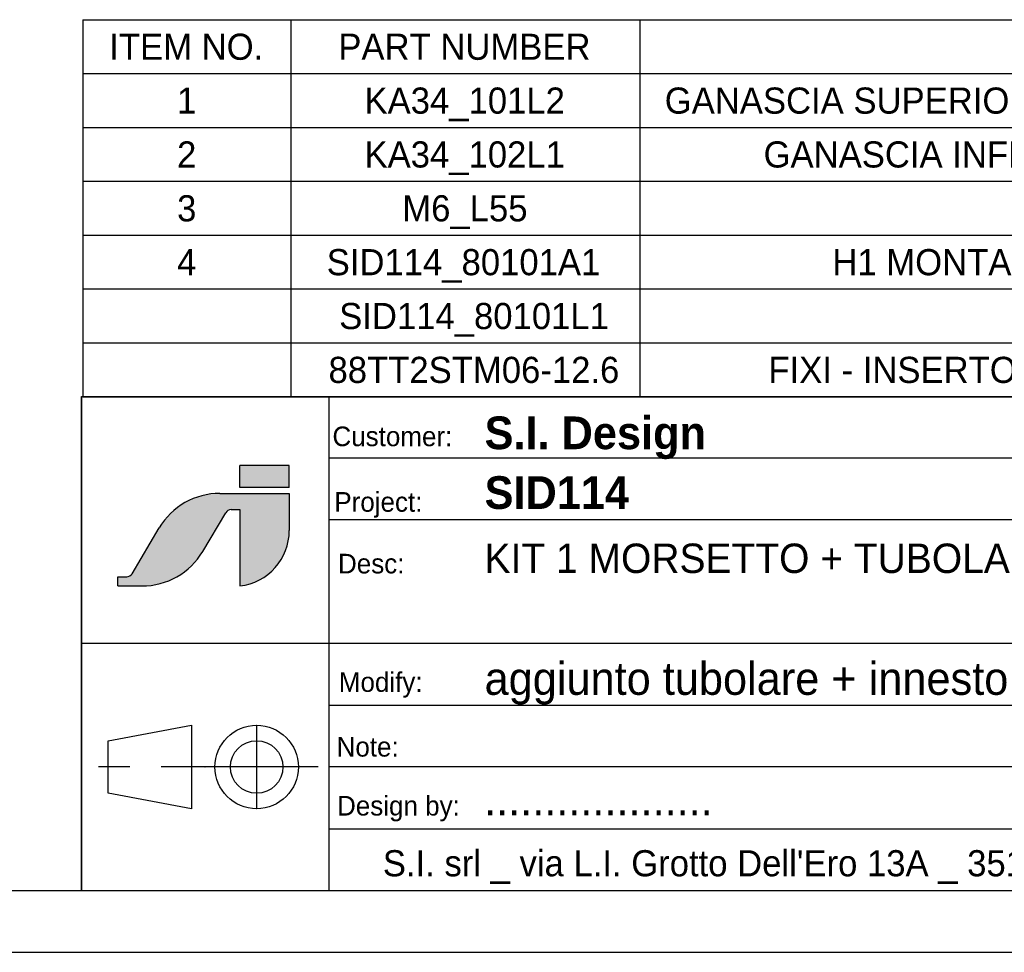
# Model space of a CAD drawing. Header units: millimetres. Extents: x 0 to 420, y 0 to 297.
# Tile 2 of 3: x 210 to 290, y 0 to 75. Entities that reach past the tile are written whole.
import ezdxf
from ezdxf.enums import TextEntityAlignment as Align

# ---------------------------------------------------------------- set-up
doc = ezdxf.new("R2010")
doc.units = ezdxf.units.MM
doc.header["$PDSIZE"] = -1
doc.linetypes.add('CENTERX2', pattern=[20.319999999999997, 12.7, -2.54, 2.54, -2.54])
for name, color, linetype in [('ASSI', 6, 'CENTERX2'), ('DISTINTA', 8, 'Continuous'), ('RIEMPIMENTO', 8, 'Continuous'), ('SCHIZZO', 1, 'Continuous'), ('TESTO', 253, 'Continuous')]:
    doc.layers.add(name, color=color, linetype=linetype)
doc.styles.add('SLDTEXTSTYLE0', font='ARIAL.TTF', dxfattribs={"width": 0.948})
doc.styles.add('SLDTEXTSTYLE1', font='ARIALBD.TTF', dxfattribs={"width": 0.948})
doc.styles.add('SLDTEXTSTYLE2', font='ARIALN.TTF', dxfattribs={"width": 0.87})
doc.styles.get("Standard").update_dxf_attribs({"font": 'ARIAL.TTF'})

# ---------------------------------------------------------------- blocks, each defined once
blk = doc.blocks.new('SW_NOTE_0')
at = {"layer": 'TESTO', "color": 0, "insert": (61.68098958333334, 2.728526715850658), "char_height": 2.116666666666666, "attachment_point": 2, "style": 'SLDTEXTSTYLE0'}
blk.add_mtext("S.I. srl _ via L.I. Grotto Dell'Ero 13A _ 35128 Padova ITALIA _ tel 049 8025322  _ www.sidesign.it", dxfattribs=at)
blk = doc.blocks.new('SW_NOTE_0_1')
at = {"layer": 'TESTO', "color": 0, "insert": (0, 3.410658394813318), "char_height": 2.645833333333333, "attachment_point": 1, "style": 'SLDTEXTSTYLE0'}
blk.add_mtext('...................', dxfattribs=at)
blk = doc.blocks.new('SW_NOTE_0_2')
at = {"layer": 'TESTO', "color": 0, "insert": (0, 2.046395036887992), "char_height": 1.5875, "attachment_point": 1, "style": 'SLDTEXTSTYLE0'}
blk.add_mtext('Design by: ', dxfattribs=at)
blk = doc.blocks.new('SW_NOTE_0_3')
at = {"layer": 'TESTO', "color": 0, "insert": (0, 2.046395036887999), "char_height": 1.5875, "attachment_point": 1, "style": 'SLDTEXTSTYLE0'}
blk.add_mtext('Note: ', dxfattribs=at)
blk = doc.blocks.new('SW_NOTE_0_4')
at = {"layer": 'TESTO', "color": 0, "insert": (0, 2.046395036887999), "char_height": 1.5875, "attachment_point": 1, "style": 'SLDTEXTSTYLE0'}
blk.add_mtext('Producer \\\\ Customer code:', dxfattribs=at)
blk = doc.blocks.new('SW_NOTE_0_5')
at = {"layer": 'TESTO', "color": 0, "insert": (0, 2.046395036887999), "char_height": 1.5875, "attachment_point": 1, "style": 'SLDTEXTSTYLE0'}
blk.add_mtext('Code: ', dxfattribs=at)
blk = doc.blocks.new('SW_NOTE_0_6')
at = {"layer": 'TESTO', "color": 0, "insert": (0, 2.046395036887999), "char_height": 1.5875, "attachment_point": 1, "style": 'SLDTEXTSTYLE0'}
blk.add_mtext('Producer:', dxfattribs=at)
blk = doc.blocks.new('SW_NOTE_0_7')
at = {"layer": 'TESTO', "color": 0, "insert": (0, 2.046395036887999), "char_height": 1.5875, "attachment_point": 1, "style": 'SLDTEXTSTYLE0'}
blk.add_mtext('Rev.', dxfattribs=at)
blk = doc.blocks.new('SW_NOTE_0_8')
at = {"layer": 'TESTO', "color": 0, "insert": (0, 2.046395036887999), "char_height": 1.5875, "attachment_point": 1, "style": 'SLDTEXTSTYLE0'}
blk.add_mtext('Customer:', dxfattribs=at)
blk = doc.blocks.new('SW_NOTE_0_9')
at = {"layer": 'TESTO', "color": 0, "insert": (0, 2.046395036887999), "char_height": 1.5875, "attachment_point": 1, "style": 'SLDTEXTSTYLE0'}
blk.add_mtext('Modify:', dxfattribs=at)
blk = doc.blocks.new('SW_NOTE_0_10')
at = {"layer": 'TESTO', "color": 0, "insert": (0, 2.046395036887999), "char_height": 1.5875, "attachment_point": 1, "style": 'SLDTEXTSTYLE0'}
blk.add_mtext('Desc:', dxfattribs=at)
blk = doc.blocks.new('SW_NOTE_0_11')
at = {"layer": 'TESTO', "color": 0, "insert": (0, 2.046395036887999), "char_height": 1.5875, "attachment_point": 1, "style": 'SLDTEXTSTYLE0'}
blk.add_mtext('Project:', dxfattribs=at)
blk = doc.blocks.new('SW_NOTE_0_12')
at = {"layer": 'TESTO', "color": 0, "insert": (0, 2.046395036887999), "char_height": 1.5875, "attachment_point": 1, "style": 'SLDTEXTSTYLE0'}
blk.add_mtext('Date Rev.', dxfattribs=at)
blk = doc.blocks.new('SW_NOTE_0_13')
at = {"layer": 'TESTO', "color": 0, "insert": (0, 2.046395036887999), "char_height": 1.5875, "attachment_point": 1, "style": 'SLDTEXTSTYLE0'}
blk.add_mtext('Date Prev. Rev.', dxfattribs=at)
blk = doc.blocks.new('SW_NOTE_0_14')
at = {"layer": 'TESTO', "color": 0, "insert": (0, 2.046395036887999), "char_height": 1.5875, "attachment_point": 1, "style": 'SLDTEXTSTYLE0'}
blk.add_mtext('Material: ', dxfattribs=at)
blk = doc.blocks.new('SW_NOTE_0_15')
at = {"layer": 'TESTO', "color": 0, "insert": (0, 2.046395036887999), "char_height": 1.5875, "attachment_point": 1, "style": 'SLDTEXTSTYLE0'}
blk.add_mtext('Weight:', dxfattribs=at)
blk = doc.blocks.new('SW_NOTE_0_16')
at = {"layer": 'TESTO', "color": 0, "insert": (0, 2.046395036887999), "char_height": 1.5875, "attachment_point": 1, "style": 'SLDTEXTSTYLE0'}
blk.add_mtext('kg', dxfattribs=at)
blk = doc.blocks.new('LOGO SI DESIGN')
at = {"layer": 'RIEMPIMENTO'}
blk.add_hatch(color=256, dxfattribs=at).paths.add_polyline_path([(16.80356024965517, 23.09521656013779), (16.80356024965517, 24.88501101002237), (20.80356024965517, 24.88501101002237), (20.80356024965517, 23.09521656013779)], flags=0)
h = blk.add_hatch(color=256, dxfattribs=at)
edge = h.paths.add_edge_path(flags=0)
edge.add_arc((16.27231024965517, 19.63247835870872), 4.531249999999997, 276.7329213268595, 360, ccw=False)
edge.add_line((16.80356024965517, 15.13247835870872), (16.80356024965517, 21.31202680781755))
edge.add_line((16.80356024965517, 21.31202680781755), (16.08846228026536, 21.31202680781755))
edge.add_arc((16.08846228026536, 20.81202680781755), 0.5000000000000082, 90, 149.3493320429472)
edge.add_line((15.65831651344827, 21.06692800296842), (13.80356140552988, 17.93702875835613))
edge.add_arc((8.881605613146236, 20.85374330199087), 5.721264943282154, 270.00000000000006, 329.3493320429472, ccw=False)
edge.add_line((8.881605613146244, 15.13247835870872), (6.93646344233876, 15.13247835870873))
edge.add_line((6.93646344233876, 15.13247835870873), (6.936463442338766, 15.88247835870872))
edge.add_line((6.936463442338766, 15.88247835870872), (7.651561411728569, 15.88247835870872))
edge.add_arc((7.651561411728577, 16.38247835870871), 0.4999999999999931, 269.9999999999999, 329.3493320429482)
edge.add_line((8.081707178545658, 16.12757716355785), (10.27450764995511, 19.82792795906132))
edge.add_arc((15.19646344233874, 16.91121341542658), 5.721264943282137, 89.99999999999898, 149.3493320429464, ccw=False)
edge.add_line((15.19646344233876, 22.63247835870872), (20.80356024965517, 22.63247835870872))
edge.add_line((20.80356024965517, 22.63247835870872), (20.80356024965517, 19.63247835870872))
for p, q in [((20.80356024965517, 24.88501101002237), (16.80356024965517, 24.88501101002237)), ((16.80356024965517, 23.09521656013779), (16.80356024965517, 24.88501101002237)), ((20.80356024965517, 23.09521656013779), (20.80356024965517, 24.88501101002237)), ((15.19646344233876, 22.63247835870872), (20.80356024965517, 22.63247835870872)), ((20.80356024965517, 23.09521656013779), (16.80356024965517, 23.09521656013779)), ((20.80356024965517, 22.63247835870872), (20.80356024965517, 19.63247835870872)), ((13.80356140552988, 17.93702875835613), (15.65831651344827, 21.06692800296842)), ((16.08846228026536, 21.31202680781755), (16.80356024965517, 21.31202680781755)), ((16.80356024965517, 21.31202680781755), (16.80356024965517, 15.13247835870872)), ((8.081707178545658, 16.12757716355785), (10.27450764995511, 19.82792795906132)), ((6.93646344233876, 15.13247835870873), (6.936463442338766, 15.88247835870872)), ((6.936463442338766, 15.88247835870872), (7.651561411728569, 15.88247835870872)), ((6.93646344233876, 15.13247835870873), (8.881605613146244, 15.13247835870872))]:
    blk.add_line(p, q)
for centre, radius, start, end in [((15.19646344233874, 16.91121341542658), 5.721264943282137, 89.9999999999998, 149.3493320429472), ((16.08846228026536, 20.81202680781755), 0.5000000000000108, 90, 149.3493320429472), ((16.27231024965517, 19.63247835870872), 4.531249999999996, 276.7329213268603, 0), ((8.881605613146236, 20.85374330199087), 5.721264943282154, 270.0000000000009, 329.349332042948), ((7.651561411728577, 16.38247835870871), 0.4999999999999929, 269.9999999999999, 329.3493320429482)]:
    blk.add_arc(centre, radius, start, end)
blk = doc.blocks.new('CARTIGLIO DISEGNI ESECUTIVI 2019')
at = {"lineweight": 25}
for p, q in [((394.9244318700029, 93.8778691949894), (594.9244318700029, 93.87786919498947)), ((394.9244318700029, 93.8778691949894), (394.9244318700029, 53.87786919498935)), ((414.9244318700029, 93.87786919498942), (414.9244318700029, 53.87786919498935)), ((496.9244318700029, 93.87786919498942), (496.9244318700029, 83.87786919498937)), ((541.9244318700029, 53.87786919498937), (541.9244318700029, 93.87786919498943)), ((594.9244318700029, 93.87786919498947), (594.9244318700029, 53.87786919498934)), ((496.9244318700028, 88.8778691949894), (414.9244318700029, 88.87786919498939)), ((496.9244318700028, 88.8778691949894), (541.9244318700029, 88.8778691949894)), ((496.9244318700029, 83.87786919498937), (414.9244318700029, 83.87786919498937)), ((496.9244318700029, 83.87786919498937), (594.9244318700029, 83.87786919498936)), ((541.9244318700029, 78.87786919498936), (594.9244318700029, 78.87786919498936)), ((516.9244318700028, 73.87786919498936), (516.9244318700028, 63.87786919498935)), ((531.9244318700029, 73.87786919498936), (531.9244318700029, 63.87786919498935)), ((541.9244318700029, 73.87786919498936), (594.9244318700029, 73.87786919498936)), ((414.9244318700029, 68.87786919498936), (516.9244318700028, 68.87786919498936)), ((541.9244318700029, 68.87786919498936), (594.9244318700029, 68.87786919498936)), ((541.9244318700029, 63.87786919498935), (414.9244318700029, 63.87786919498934)), ((414.9244318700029, 58.87786919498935), (594.9244318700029, 58.87786919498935)), ((394.9244318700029, 53.87786919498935), (594.9244318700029, 53.87786919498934))]:
    blk.add_line(p, q, dxfattribs=at)
for p, q in [((584.9244318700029, 93.87786919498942), (584.9244318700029, 83.87786919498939)), ((531.9244318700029, 83.87786919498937), (531.9244318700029, 88.8778691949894)), ((414.9244318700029, 73.87786919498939), (394.9244318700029, 73.87786919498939)), ((541.9244318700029, 73.87786919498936), (414.9244318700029, 73.87786919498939)), ((397.0918345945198, 66.00372572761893), (403.8090417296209, 67.25372572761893)), ((403.8090417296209, 67.25372572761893), (403.8090417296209, 60.50201266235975)), ((397.0918345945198, 61.75201266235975), (397.0918345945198, 66.00372572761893)), ((403.8090417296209, 60.50201266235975), (397.0918345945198, 61.75201266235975))]:
    blk.add_line(p, q)
for radius in [3.3758565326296, 2.125856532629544]:
    blk.add_circle((409.0918345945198, 63.87786919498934), radius)
at = {"color": 7, "linetype": 'Continuous', "lineweight": 0}
for p in [(409.0918345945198, 67.25372572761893), (409.0918345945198, 66.00372572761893), (403.8090417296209, 63.87786919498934), (404.9230805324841, 63.87786919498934), (405.7159780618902, 63.87786919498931), (409.0918345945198, 61.75201266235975), (409.0918345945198, 60.50201266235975)]:
    blk.add_point(p, dxfattribs=at)
at = {"layer": 'ASSI'}
for p, q in [((409.0918345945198, 67.23701740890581), (409.0918345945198, 60.51872098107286)), ((414.0815248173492, 63.87786919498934), (395.7646362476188, 63.87786919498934))]:
    blk.add_line(p, q, dxfattribs=at)
at = {"color": 7, "linetype": 'Continuous'}
blk.add_blockref('LOGO SI DESIGN', (390.9297516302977, 63.39484522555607), dxfattribs=at)
at = {"layer": 'TESTO'}
for name, p in [('SW_NOTE_0_5', (542.6541095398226, 90.68632080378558)), ('SW_NOTE_0_7', (585.1624417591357, 90.68632080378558)), ('SW_NOTE_0_14', (497.9646576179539, 89.43653072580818)), ('SW_NOTE_0_8', (415.2241502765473, 89.38573097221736)), ('SW_NOTE_0_16', (535.9770077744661, 85.4463424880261)), ('SW_NOTE_0_11', (415.3754858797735, 84.0789745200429)), ('SW_NOTE_0_15', (497.9388037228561, 84.4645142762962)), ('SW_NOTE_0_12', (542.6541095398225, 79.8687903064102)), ('SW_NOTE_0_10', (415.6749791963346, 79.08592667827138)), ('SW_NOTE_0_13', (542.6541095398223, 74.49127969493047)), ('SW_NOTE_0_9', (415.7396548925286, 69.5015610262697)), ('SW_NOTE_0_6', (542.6541095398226, 69.34903746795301)), ('SW_NOTE_0_4', (542.6541095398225, 65.90153727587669)), ('SW_NOTE_0_3', (415.557570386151, 64.26045269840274)), ('SW_NOTE_0_2', (415.59629447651, 59.48946681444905)), ('SW_NOTE_0_1', (427.4914298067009, 59.18960568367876)), ('SW_NOTE_0', (418.1821100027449, 54.41727530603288))]:
    blk.add_blockref(name, p, dxfattribs=at)
at = {"layer": 'TESTO', "color": 5}
for tag, height, style, width, p in [('AUTOATTR11', 2.38125, 'SLDTEXTSTYLE1', 0.948, (427.5301538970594, 92.23042763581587)), ('AUTOATTR4', 2.116666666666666, 'SLDTEXTSTYLE1', 0.948, (510.7227404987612, 91.99748794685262)), ('AUTOATTR10', 2.38125, 'SLDTEXTSTYLE1', 0.948, (427.5301538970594, 86.92367141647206)), ('AUTOATTR3', 2.116666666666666, 'SLDTEXTSTYLE1', 0.948, (510.7227404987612, 87.0431105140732)), ('AUTOATTR9', 2.38125, 'SLDTEXTSTYLE2', 0.87, (427.5301538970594, 81.9350331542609)), ('AUTOATTR6', 2.38125, 'SLDTEXTSTYLE0', 0.948, (427.5301538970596, 72.34625768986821))]:
    blk.add_attdef(tag, text='', height=height, dxfattribs=dict(at, style=style, width=width)).set_placement(p, align=Align.TOP_LEFT)
at = {"layer": 'TESTO', "color": 5, "style": 'SLDTEXTSTYLE1', "width": 0.948}
for tag, height, p in [('AUTOATTR12', 3.175, (563.854122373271, 89.08934089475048)), ('REVISIONE', 3.704166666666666, (590.0980689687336, 88.95654087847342))]:
    blk.add_attdef(tag, text='', height=height, dxfattribs=at).set_placement(p, align=Align.TOP_CENTER)
for tag, p in [('AUTOATTR5', (594.9535691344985, 82.71348708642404)), ('AUTOATTR7', (595.067057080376, 77.33597635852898))]:
    blk.add_attdef(tag, text='', height=2.38125, dxfattribs=at).set_placement(p, align=Align.TOP_RIGHT)
at = {"layer": 'TESTO', "color": 5}
for tag in ['AUTOATTR8', 'AUTOATTR1', 'AUTOATTR0', 'PRODUTTORE']:
    blk.add_attdef(tag, (0, 0), '', height=3.175, dxfattribs=at)
blk = doc.blocks.new('SW_TABLEANNOTATION_0')
at = {"layer": 'DISTINTA', "color": 0}
for p, q in [((0, 0), (0, -4.359125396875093)), ((0, 0), (16.81196406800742, 0)), ((16.81196406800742, 0), (16.81196406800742, -4.359125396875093)), ((16.81196406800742, 0), (45.05977899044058, 0)), ((45.05977899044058, 0), (45.05977899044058, -4.359125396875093)), ((45.05977899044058, 0), (148.0118019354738, 0)), ((148.0118019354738, 0), (148.0118019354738, -4.359125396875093)), ((148.0118019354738, 0), (158.8159571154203, 0)), ((158.8159571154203, 0), (158.8159571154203, -4.359125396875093)), ((158.8159571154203, 0), (177.3017214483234, 0)), ((177.3017214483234, 0), (177.3017214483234, -4.359125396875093)), ((177.3017214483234, 0), (199.8422115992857, 0)), ((199.8422115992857, 0), (199.8422115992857, -4.359125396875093)), ((0, -4.359125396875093), (16.81196406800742, -4.359125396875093)), ((0, -4.359125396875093), (0, -8.718250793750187)), ((16.81196406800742, -4.359125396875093), (45.05977899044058, -4.359125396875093)), ((16.81196406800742, -4.359125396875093), (16.81196406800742, -8.718250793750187)), ((45.05977899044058, -4.359125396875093), (148.0118019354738, -4.359125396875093)), ((45.05977899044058, -4.359125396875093), (45.05977899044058, -8.718250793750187)), ((148.0118019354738, -4.359125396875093), (158.8159571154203, -4.359125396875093)), ((148.0118019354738, -4.359125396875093), (148.0118019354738, -8.718250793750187)), ((158.8159571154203, -4.359125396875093), (177.3017214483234, -4.359125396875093)), ((158.8159571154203, -4.359125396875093), (158.8159571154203, -8.718250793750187)), ((177.3017214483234, -4.359125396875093), (199.8422115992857, -4.359125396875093)), ((177.3017214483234, -4.359125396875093), (177.3017214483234, -8.718250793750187)), ((199.8422115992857, -4.359125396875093), (199.8422115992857, -8.718250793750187)), ((0, -8.718250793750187), (0, -13.07737619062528)), ((0, -8.718250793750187), (16.81196406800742, -8.718250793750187)), ((16.81196406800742, -8.718250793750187), (16.81196406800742, -13.07737619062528)), ((16.81196406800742, -8.718250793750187), (45.05977899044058, -8.718250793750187)), ((45.05977899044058, -8.718250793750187), (45.05977899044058, -13.07737619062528)), ((45.05977899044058, -8.718250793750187), (148.0118019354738, -8.718250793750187)), ((148.0118019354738, -8.718250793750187), (148.0118019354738, -13.07737619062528)), ((148.0118019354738, -8.718250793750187), (158.8159571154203, -8.718250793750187)), ((158.8159571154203, -8.718250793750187), (158.8159571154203, -13.07737619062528)), ((158.8159571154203, -8.718250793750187), (177.3017214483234, -8.718250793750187)), ((177.3017214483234, -8.718250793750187), (177.3017214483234, -13.07737619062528)), ((177.3017214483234, -8.718250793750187), (199.8422115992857, -8.718250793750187)), ((199.8422115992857, -8.718250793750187), (199.8422115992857, -13.07737619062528)), ((0, -13.07737619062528), (0, -17.43650158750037)), ((0, -13.07737619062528), (16.81196406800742, -13.07737619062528)), ((16.81196406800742, -13.07737619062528), (16.81196406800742, -17.43650158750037)), ((16.81196406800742, -13.07737619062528), (45.05977899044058, -13.07737619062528)), ((45.05977899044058, -13.07737619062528), (45.05977899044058, -17.43650158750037)), ((45.05977899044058, -13.07737619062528), (148.0118019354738, -13.07737619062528)), ((148.0118019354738, -13.07737619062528), (148.0118019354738, -17.43650158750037)), ((148.0118019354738, -13.07737619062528), (158.8159571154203, -13.07737619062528)), ((158.8159571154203, -13.07737619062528), (158.8159571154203, -17.43650158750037)), ((158.8159571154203, -13.07737619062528), (177.3017214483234, -13.07737619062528)), ((177.3017214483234, -13.07737619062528), (177.3017214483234, -17.43650158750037)), ((177.3017214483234, -13.07737619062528), (199.8422115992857, -13.07737619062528)), ((199.8422115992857, -13.07737619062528), (199.8422115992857, -17.43650158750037)), ((0, -17.43650158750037), (0, -21.79562698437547)), ((0, -17.43650158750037), (16.81196406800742, -17.43650158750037)), ((16.81196406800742, -17.43650158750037), (16.81196406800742, -21.79562698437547)), ((16.81196406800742, -17.43650158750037), (45.05977899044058, -17.43650158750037)), ((45.05977899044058, -17.43650158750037), (45.05977899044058, -21.79562698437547)), ((45.05977899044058, -17.43650158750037), (148.0118019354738, -17.43650158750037)), ((148.0118019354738, -17.43650158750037), (148.0118019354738, -21.79562698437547)), ((148.0118019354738, -17.43650158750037), (158.8159571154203, -17.43650158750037)), ((158.8159571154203, -17.43650158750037), (158.8159571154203, -21.79562698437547)), ((158.8159571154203, -17.43650158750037), (177.3017214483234, -17.43650158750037)), ((177.3017214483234, -17.43650158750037), (177.3017214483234, -21.79562698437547)), ((177.3017214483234, -17.43650158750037), (199.8422115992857, -17.43650158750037)), ((199.8422115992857, -17.43650158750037), (199.8422115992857, -21.79562698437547)), ((0, -21.79562698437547), (0, -26.15475238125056)), ((0, -21.79562698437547), (16.81196406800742, -21.79562698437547)), ((16.81196406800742, -21.79562698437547), (16.81196406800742, -26.15475238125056)), ((16.81196406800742, -21.79562698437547), (45.05977899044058, -21.79562698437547)), ((45.05977899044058, -21.79562698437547), (45.05977899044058, -26.15475238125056)), ((45.05977899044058, -21.79562698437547), (148.0118019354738, -21.79562698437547)), ((148.0118019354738, -21.79562698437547), (148.0118019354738, -26.15475238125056)), ((148.0118019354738, -21.79562698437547), (158.8159571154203, -21.79562698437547)), ((158.8159571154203, -21.79562698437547), (158.8159571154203, -26.15475238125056)), ((158.8159571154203, -21.79562698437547), (177.3017214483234, -21.79562698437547)), ((177.3017214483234, -21.79562698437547), (177.3017214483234, -26.15475238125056)), ((177.3017214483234, -21.79562698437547), (199.8422115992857, -21.79562698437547)), ((199.8422115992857, -21.79562698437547), (199.8422115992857, -26.15475238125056)), ((0, -26.15475238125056), (0, -30.51387777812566)), ((0, -26.15475238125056), (16.81196406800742, -26.15475238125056)), ((16.81196406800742, -26.15475238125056), (16.81196406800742, -30.51387777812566)), ((16.81196406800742, -26.15475238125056), (45.05977899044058, -26.15475238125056)), ((45.05977899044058, -26.15475238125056), (45.05977899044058, -30.51387777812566)), ((45.05977899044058, -26.15475238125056), (148.0118019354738, -26.15475238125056)), ((148.0118019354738, -26.15475238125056), (148.0118019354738, -30.51387777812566)), ((148.0118019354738, -26.15475238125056), (158.8159571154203, -26.15475238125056)), ((158.8159571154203, -26.15475238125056), (158.8159571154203, -30.51387777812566)), ((158.8159571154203, -26.15475238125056), (177.3017214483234, -26.15475238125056)), ((177.3017214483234, -26.15475238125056), (177.3017214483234, -30.51387777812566)), ((177.3017214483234, -26.15475238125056), (199.8422115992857, -26.15475238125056)), ((199.8422115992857, -26.15475238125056), (199.8422115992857, -30.51387777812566)), ((0, -30.51387777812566), (16.81196406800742, -30.51387777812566)), ((16.81196406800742, -30.51387777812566), (45.05977899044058, -30.51387777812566)), ((45.05977899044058, -30.51387777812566), (148.0118019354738, -30.51387777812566)), ((148.0118019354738, -30.51387777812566), (158.8159571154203, -30.51387777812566)), ((158.8159571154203, -30.51387777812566), (177.3017214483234, -30.51387777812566)), ((177.3017214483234, -30.51387777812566), (199.8422115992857, -30.51387777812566))]:
    blk.add_line(p, q, dxfattribs=at)
at = {"layer": 'DISTINTA', "color": 0, "char_height": 2.116666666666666, "attachment_point": 1, "style": 'SLDTEXTSTYLE0'}
for s, insert in [('ITEM NO.', (2.134377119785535, -1.131331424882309)), ('PART NUMBER', (20.66611696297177, -1.131331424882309)), ('DESCRIPTION', (86.89319690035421, -1.131331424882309)), ('QTY.', (150.1212868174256, -1.131331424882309)), ('MATERIAL', (161.0032842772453, -1.131331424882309)), ('WEIGHT KG', (180.4972750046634, -1.131331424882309)), ('1', (7.622031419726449, -5.490456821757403)), ('KA34_101L2', (22.78278500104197, -5.490456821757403)), ('GANASCIA SUPERIORE MORSETTO PER FISSAGGIO SCREEN FRONTALI', (47.06852858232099, -5.490456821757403)), ('1', (152.6299289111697, -5.490456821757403)), ('ZAMA', (164.1390865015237, -5.490456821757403)), ('2', (7.622031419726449, -9.849582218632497)), ('KA34_102L1', (22.78278500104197, -9.849582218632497)), ('GANASCIA INFERIORE MORSETTO PER FISSAGGIO SCREEN', (55.06481577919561, -9.849582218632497)), ('1', (152.6299289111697, -9.849582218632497)), ('ZAMA', (164.1390865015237, -9.849582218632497)), ('3', (7.622031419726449, -14.2087076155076)), ('M6_L55', (25.84019268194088, -14.2087076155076)), ('TPSEI', (92.4592471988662, -14.2087076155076)), ('1', (152.6299289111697, -14.2087076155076)), ('ACCIAIO', (162.2576048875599, -14.2087076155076)), ('0.01', (185.8281393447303, -14.2087076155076)), ('4', (7.622031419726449, -18.5678330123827)), ('SID114_80101A1', (19.72537592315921, -18.5678330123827)), ('H1 MONTANTE PER SCREEN IN FELTRO H400 (L297)', (60.63086514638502, -18.5678330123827)), ('1', (152.6299289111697, -18.5678330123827)), ('MISTO', (163.5903209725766, -18.5678330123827)), ('0.16', (185.8281393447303, -18.5678330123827)), ('  SID114_80101L1', (19.1766099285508, -22.92695840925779)), ('TUBO Ø16 SP1.5 H297', (81.56233162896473, -22.92695840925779)), ('1', (152.6299289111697, -22.92695840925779)), ('FE', (166.2557529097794, -22.92695840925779)), ('0.16', (185.8281393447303, -22.92695840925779)), ('  88TT2STM06-12.6', (18.31426576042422, -27.28608380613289)), ('FIXI - INSERTO PER TUBO M6 TONDO SENZA TESTA 13.6mm', (55.45679454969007, -27.28608380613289)), ('1', (152.6299289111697, -27.28608380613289)), ('VARIO', (163.6687159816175, -27.28608380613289)), ('0.00', (185.8281393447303, -27.28608380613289))]:
    blk.add_mtext(s, dxfattribs=dict(at, insert=insert))

msp = doc.modelspace()

# ---------------------------------------------------------------- linework, layer by layer
at = {"layer": 'SCHIZZO'}
for p, q in [((215, 5.000000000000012), (215, 45.00000000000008)), ((215, 45.00000000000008), (415, 45.00000000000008)), ((5, 5), (415, 5)), ((215, 5.000000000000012), (415, 5.000000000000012)), ((0, 0), (420, 0))]:
    msp.add_line(p, q, dxfattribs=at)

# ---------------------------------------------------------------- block references
at = {"color": 7, "linetype": 'Continuous'}
ref = msp.add_blockref('CARTIGLIO DISEGNI ESECUTIVI 2019', (-179.9244318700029, -48.87786919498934), dxfattribs=at)
ref.add_attrib('AUTOATTR12', 'SID114_80701K1', dxfattribs={"layer": 'TESTO', "height": 3.175, "style": 'SLDTEXTSTYLE1', "width": 0.948}).set_placement((366.9136748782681, 36.11868162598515), align=Align.BOTTOM_LEFT)
ref.add_attrib('AUTOATTR5', '13/10/2023', dxfattribs={"layer": 'TESTO', "height": 2.116666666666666, "style": 'SLDTEXTSTYLE0', "width": 0.948}).set_placement((400.725100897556, 31.1188031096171), align=Align.BOTTOM_LEFT)
ref.add_attrib('AUTOATTR11', 'S.I. Design', dxfattribs={"layer": 'TESTO', "height": 2.645833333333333, "style": 'SLDTEXTSTYLE1', "width": 0.948}).set_placement((247.6057220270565, 39.93018811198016), align=Align.BOTTOM_LEFT)
ref.add_attrib('AUTOATTR10', 'SID114', dxfattribs={"layer": 'TESTO', "height": 2.645833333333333, "style": 'SLDTEXTSTYLE1', "width": 0.948}).set_placement((247.6057220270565, 35.09426504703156), align=Align.BOTTOM_LEFT)
ref.add_attrib('AUTOATTR9', 'KIT 1 MORSETTO + TUBOLARE Ø16 H400 (L297)', dxfattribs={"layer": 'TESTO', "height": 2.38125, "style": 'SLDTEXTSTYLE0', "width": 0.948}).set_placement((247.6057220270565, 29.98757140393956), align=Align.BOTTOM_LEFT)
ref.add_attrib('AUTOATTR4', 'MISTO', dxfattribs={"layer": 'TESTO', "height": 2.116666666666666, "style": 'SLDTEXTSTYLE1', "width": 0.948}).set_placement((330.7983086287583, 40.39109203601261), align=Align.BOTTOM_LEFT)
ref.add_attrib('AUTOATTR6', 'aggiunto tubolare + innesto', dxfattribs={"layer": 'TESTO', "height": 2.645833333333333, "style": 'SLDTEXTSTYLE0', "width": 0.948}).set_placement((247.6057220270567, 20.0460181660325), align=Align.BOTTOM_LEFT)
ref.add_attrib('REVISIONE', '02', dxfattribs={"layer": 'TESTO', "height": 3.704166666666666, "style": 'SLDTEXTSTYLE1', "width": 0.948}).set_placement((407.3955120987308, 35.30374993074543), align=Align.BOTTOM_LEFT)
ref.add_attrib('AUTOATTR3', '0.30', dxfattribs={"layer": 'TESTO', "height": 2.116666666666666, "style": 'SLDTEXTSTYLE1', "width": 0.948}).set_placement((330.7983086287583, 35.4367146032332), align=Align.BOTTOM_LEFT)
ref.add_attrib('AUTOATTR7', '08/06/2023', dxfattribs={"layer": 'TESTO', "height": 2.116666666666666, "style": 'SLDTEXTSTYLE0', "width": 0.948}).set_placement((400.8145197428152, 25.74129238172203), align=Align.BOTTOM_LEFT)
at = {"layer": 'DISTINTA'}
msp.add_blockref('SW_TABLEANNOTATION_0', (215.1100519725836, 75.48659893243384), dxfattribs=at)

doc.saveas('drawing.dxf')
